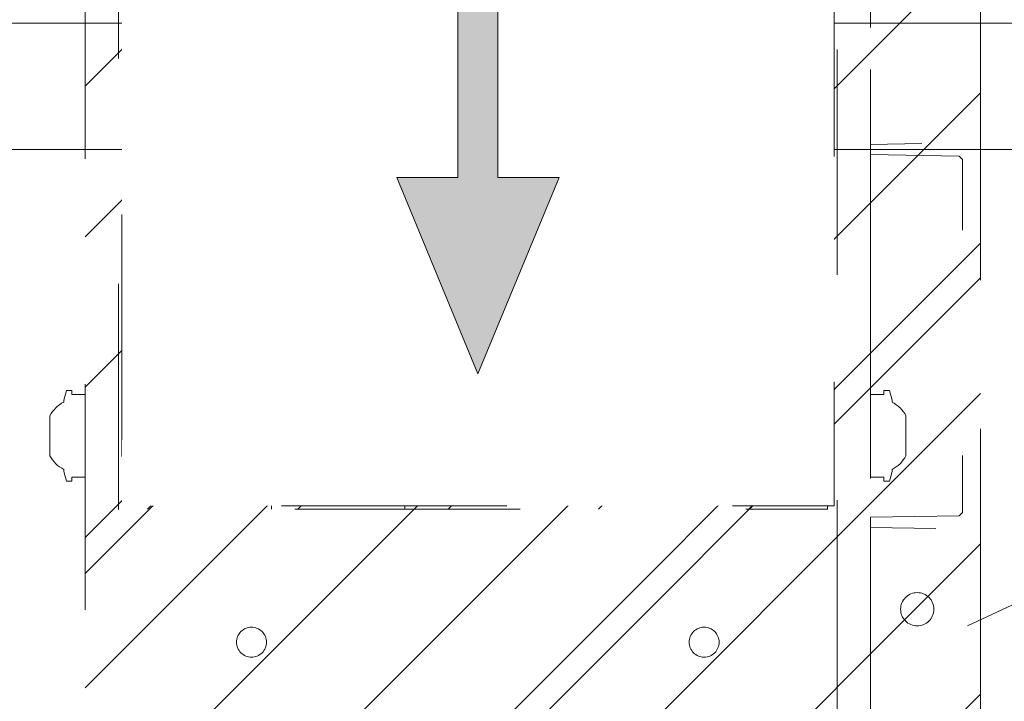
# Model space of a CAD drawing. Header units: inches. Extents: x -420 to -276, y -52 to 18.
# Tile 151 of 187: x -287.41 to -281.58, y -32.27 to -28.24. Entities that reach past the tile are written whole.
import ezdxf

# ---------------------------------------------------------------- set-up
doc = ezdxf.new("R2010")
doc.units = ezdxf.units.IN
doc.header["$LTSCALE"] = 32
doc.header["$MEASUREMENT"] = 0
doc.header["$PDMODE"] = 1
doc.header["$PDSIZE"] = -2
doc.linetypes.add('Dash Style-1', pattern=[0.083328, 0.041656, -0.041672])
for name, color, linetype, lineweight in [('Black', 7, 'Continuous', 18), ('DashLine', 7, 'Dash Style-1', 13), ('DashLineFill', 7, 'Dash Style-1', 13), ('Drawing', 7, 'Continuous', 18), ('Leg_Locator', 7, 'Continuous', 13), ('Metal-DeskStructure', 7, 'Continuous', 13), ('None', 7, 'Continuous', 18), ('SolidLine', 7, 'Continuous', 15)]:
    doc.layers.add(name, color=color, linetype=linetype, lineweight=lineweight)
doc.layers.add('Metal-Leg', color=7, linetype='Continuous', lineweight=18, true_color=0x4c4c4c)
pattern_1 = [(45, (0, 0), (-1.613, 1.9357), []), (45, (-1.0608, 1.0608), (-0.472346, 0.41676), [])]

# ---------------------------------------------------------------- blocks, each defined once
blk = doc.blocks.new('Group-8')
at = {"layer": 'DashLine'}
blk.add_line((53.8583, -12.0079), (37.6946, -19.5451), dxfattribs=at)
at = {"layer": 'SolidLine', "flags": 128}
blk.add_lwpolyline([(36.0236, -11.2598), (53.8583, -11.2598), (53.8583, -12.0079), (36.0236, -12.0079)], close=True, dxfattribs=at)
blk = doc.blocks.new('Group-9')
at = {"layer": 'None'}
blk.add_blockref('Group-8', (0, 0), dxfattribs=at)
blk = doc.blocks.new('SL Utility Cabinet (2D)-2')
at = {"layer": 'None'}
blk.add_blockref('Group-9', (0, 0), dxfattribs=at)
at = {"layer": 'Drawing', "color": 0, "flags": 1}
for tag in ['Tag', 'Catalog', 'Option1', 'Option2', 'Option3', 'Option4', 'Option5', 'Option6', 'Option7', 'Option8', 'Option9', 'Option10', 'Option11', 'Option12', 'Custom', 'FinishGroup', 'Discount', 'Item2', 'Item3', 'Item6', 'Item9', 'Item10', 'Item12', 'Item13', 'Item16', 'Item19', 'Item20', 'Item21', 'Item22', 'Item23', 'Item24', 'Item25', 'Item8', 'Item18', 'Item1', 'Item4', 'Item5', 'Item7', 'Item11', 'Item14', 'Item15', 'Item17']:
    blk.add_attdef(tag, (29.8412, -21.5676), '', height=0.00709, dxfattribs=at)
blk = doc.blocks.new('Group-23')
at = {"layer": 'DashLineFill', "linetype": 'Continuous', "lineweight": 13}
h = blk.add_hatch(dxfattribs=at)
h.set_pattern_fill('Steel', color=253, style=0, pattern_type=2)
h.set_pattern_definition(pattern_1)
h.paths.add_polyline_path([(-2.0669, 1.3976), (2.0669, 1.3976), (2.0669, 0.1378), (2.1063, 0.1378), (2.1063, -0.1378), (2.0669, -0.1378), (2.0669, -5.2756), (2.1063, -5.2756), (2.1063, -5.5512), (2.0669, -5.5512), (2.0669, -5.8268), (-2.0669, -5.8268), (-2.0669, -5.5512), (-2.1063, -5.5512), (-2.1063, -5.2756), (-2.0669, -5.2756), (-2.0669, -0.1378), (-2.1063, -0.1378), (-2.1063, 0.1378), (-2.0669, 0.1378)])
at = {"layer": 'DashLineFill', "flags": 128}
blk.add_lwpolyline([(-2.0669, 1.3976), (2.0669, 1.3976), (2.0669, 0.1378), (2.1063, 0.1378), (2.1063, -0.1378), (2.0669, -0.1378), (2.0669, -5.2756), (2.1063, -5.2756), (2.1063, -5.5512), (2.0669, -5.5512), (2.0669, -5.8268), (-2.0669, -5.8268), (-2.0669, -5.5512), (-2.1063, -5.5512), (-2.1063, -5.2756), (-2.0669, -5.2756), (-2.0669, -0.1378), (-2.1063, -0.1378), (-2.1063, 0.1378), (-2.0669, 0.1378)], close=True, dxfattribs=at)
at = {"layer": 'SolidLine', "flags": 128}
blk.add_lwpolyline([(-1.2205, -5.8268), (-1.2205, -5.1826), (-0.4331, -5.1826), (-0.4331, -5.8268)], dxfattribs=at)
at = {"layer": 'SolidLine', "linetype": 'Continuous', "lineweight": 5}
blk.add_point((0, 0), dxfattribs=at)
blk = doc.blocks.new('TL14_upper_leg (2D)')
at = {"layer": 'DashLine', "flags": 128}
blk.add_lwpolyline([(0, 1.2205), (0.1196, 1.2146), (0.2381, 1.197), (0.3543, 1.1679), (0.4671, 1.1276), (0.5753, 1.0764), (0.6781, 1.0148), (0.7743, 0.9434), (0.863, 0.863), (0.9434, 0.7743), (1.0148, 0.6781), (1.0764, 0.5753), (1.1276, 0.4671), (1.1679, 0.3543), (1.197, 0.2381), (1.2146, 0.1196), (1.2205, 0), (1.2146, -0.1196), (1.197, -0.2381), (1.1679, -0.3543), (1.1276, -0.4671), (1.0764, -0.5753), (1.0148, -0.6781), (0.9434, -0.7743), (0.863, -0.863), (0.7743, -0.9434), (0.6781, -1.0148), (0.5753, -1.0764), (0.4671, -1.1276), (0.3543, -1.1679), (0.2381, -1.197), (0.1196, -1.2146), (0, -1.2205), (-0.1196, -1.2146), (-0.2381, -1.197), (-0.3543, -1.1679), (-0.4671, -1.1276), (-0.5753, -1.0764), (-0.6781, -1.0148), (-0.7743, -0.9434), (-0.863, -0.863), (-0.9434, -0.7743), (-1.0148, -0.6781), (-1.0764, -0.5753), (-1.1276, -0.4671), (-1.1679, -0.3543), (-1.197, -0.2381), (-1.2146, -0.1196), (-1.2205, 0), (-1.2146, 0.1196), (-1.197, 0.2381), (-1.1679, 0.3543), (-1.1276, 0.4671), (-1.0764, 0.5753), (-1.0148, 0.6781), (-0.9434, 0.7743), (-0.863, 0.863), (-0.7743, 0.9434), (-0.6781, 1.0148), (-0.5753, 1.0764), (-0.4671, 1.1276), (-0.3543, 1.1679), (-0.2381, 1.197), (-0.1196, 1.2146)], close=True, dxfattribs=at)
at = {"layer": 'Metal-Leg', "linetype": 'Continuous', "lineweight": 5}
blk.add_point((0, 0), dxfattribs=at)
blk.add_point((0, 0), dxfattribs=at)
at = {"layer": 'SolidLine', "flags": 128}
for points in [[(-2.3228, 0.2437), (-2.4016, 0.2437), (-2.4016, 0.2677), (-2.4341, 0.2677), (-2.4493, 0.2108), (-2.4493, 0.1992, 0.157975), (-2.5315, 0.1181), (-2.5315, -0.1181, 0.156027), (-2.4493, -0.1991), (-2.4493, -0.2108), (-2.4341, -0.2677), (-2.4016, -0.2677), (-2.4016, -0.2437), (-2.3228, -0.2437)], [(2.3228, 0.2437), (2.4016, 0.2437), (2.4016, 0.2677), (2.4341, 0.2677), (2.4493, 0.2108), (2.4493, 0.1992, -0.157975), (2.5315, 0.1181), (2.5315, -0.1181, -0.156027), (2.4493, -0.1991), (2.4493, -0.2108), (2.4341, -0.2677), (2.4016, -0.2677), (2.4016, -0.2437), (2.3228, -0.2437)], [(-2.3228, -5.15), (-2.4016, -5.15), (-2.4016, -5.126), (-2.4341, -5.126), (-2.4493, -5.1829), (-2.4493, -5.1945, 0.157975), (-2.5315, -5.2756), (-2.5315, -5.5118, 0.156027), (-2.4493, -5.5928), (-2.4493, -5.6045), (-2.4341, -5.6614), (-2.4016, -5.6614), (-2.4016, -5.6374), (-2.3228, -5.6374)], [(2.3228, -5.15), (2.4016, -5.15), (2.4016, -5.126), (2.4341, -5.126), (2.4493, -5.1829), (2.4493, -5.1945, -0.157975), (2.5315, -5.2756), (2.5315, -5.5118, -0.156027), (2.4493, -5.5928), (2.4493, -5.6045), (2.4341, -5.6614), (2.4016, -5.6614), (2.4016, -5.6374), (2.3228, -5.6374)]]:
    blk.add_lwpolyline(points, format="xyb", close=True, dxfattribs=at)
at = {"layer": 'DashLine', "color": 7}
blk.add_blockref('Group-23', (0, 0), dxfattribs=at)
blk = doc.blocks.new('Group-25')
at = {"layer": 'DashLine'}
for p, q in [((0.0002, -0.9961), (0.0002, -0.7598)), ((-0.1179, -1.1142), (-0.3541, -1.1142)), ((0.1183, -1.1142), (0.3545, -1.1142)), ((0.0002, -1.2323), (0.0002, -1.4685))]:
    blk.add_line(p, q, dxfattribs=at)
at = {"layer": 'DashLine', "flags": 128}
blk.add_lwpolyline([(-0.2557, -1.1142), (-0.2545, -1.0891), (-0.2508, -1.0642), (-0.2447, -1.0399), (-0.2362, -1.0162), (-0.2255, -0.9935), (-0.2126, -0.972), (-0.1976, -0.9518), (-0.1808, -0.9332), (-0.1621, -0.9164), (-0.142, -0.9014), (-0.1204, -0.8885), (-0.0977, -0.8777), (-0.0741, -0.8693), (-0.0497, -0.8632), (-0.0249, -0.8595), (0.0002, -0.8583), (0.0253, -0.8595), (0.0501, -0.8632), (0.0745, -0.8693), (0.0981, -0.8777), (0.1208, -0.8885), (0.1424, -0.9014), (0.1625, -0.9164), (0.1812, -0.9332), (0.198, -0.9518), (0.213, -0.972), (0.2259, -0.9935), (0.2366, -1.0162), (0.2451, -1.0399), (0.2512, -1.0642), (0.2549, -1.0891), (0.2561, -1.1142), (0.2549, -1.1393), (0.2512, -1.1641), (0.2451, -1.1885), (0.2366, -1.2121), (0.2259, -1.2348), (0.213, -1.2563), (0.198, -1.2765), (0.1812, -1.2951), (0.1625, -1.312), (0.1424, -1.327), (0.1208, -1.3399), (0.0981, -1.3506), (0.0745, -1.3591), (0.0501, -1.3652), (0.0253, -1.3688), (0.0002, -1.3701), (-0.0249, -1.3688), (-0.0497, -1.3652), (-0.0741, -1.3591), (-0.0977, -1.3506), (-0.1204, -1.3399), (-0.142, -1.327), (-0.1621, -1.312), (-0.1808, -1.2951), (-0.1976, -1.2765), (-0.2126, -1.2563), (-0.2255, -1.2348), (-0.2362, -1.2121), (-0.2447, -1.1885), (-0.2508, -1.1641), (-0.2545, -1.1393)], close=True, dxfattribs=at)
blk = doc.blocks.new('Group-26')
at = {"layer": 'DashLine'}
for p, q in [((0, 0.1181), (0, 0.3543)), ((-0.1181, 0), (-0.3543, 0)), ((0.1181, 0), (0.3543, 0)), ((0, -0.1181), (0, -0.3543))]:
    blk.add_line(p, q, dxfattribs=at)
at = {"layer": 'DashLine', "flags": 128}
blk.add_lwpolyline([(-0.2559, 0), (-0.2547, 0.0251), (-0.251, 0.0499), (-0.2449, 0.0743), (-0.2364, 0.0979), (-0.2257, 0.1206), (-0.2128, 0.1422), (-0.1978, 0.1623), (-0.181, 0.181), (-0.1623, 0.1978), (-0.1422, 0.2128), (-0.1206, 0.2257), (-0.0979, 0.2364), (-0.0743, 0.2449), (-0.0499, 0.251), (-0.0251, 0.2547), (0, 0.2559), (0.0251, 0.2547), (0.0499, 0.251), (0.0743, 0.2449), (0.0979, 0.2364), (0.1206, 0.2257), (0.1422, 0.2128), (0.1623, 0.1978), (0.181, 0.181), (0.1978, 0.1623), (0.2128, 0.1422), (0.2257, 0.1206), (0.2364, 0.0979), (0.2449, 0.0743), (0.251, 0.0499), (0.2547, 0.0251), (0.2559, 0), (0.2547, -0.0251), (0.251, -0.0499), (0.2449, -0.0743), (0.2364, -0.0979), (0.2257, -0.1206), (0.2128, -0.1422), (0.1978, -0.1623), (0.181, -0.181), (0.1623, -0.1978), (0.1422, -0.2128), (0.1206, -0.2257), (0.0979, -0.2364), (0.0743, -0.2449), (0.0499, -0.251), (0.0251, -0.2547), (0, -0.2559), (-0.0251, -0.2547), (-0.0499, -0.251), (-0.0743, -0.2449), (-0.0979, -0.2364), (-0.1206, -0.2257), (-0.1422, -0.2128), (-0.1623, -0.1978), (-0.181, -0.181), (-0.1978, -0.1623), (-0.2128, -0.1422), (-0.2257, -0.1206), (-0.2364, -0.0979), (-0.2449, -0.0743), (-0.251, -0.0499), (-0.2547, -0.0251)], close=True, dxfattribs=at)
blk = doc.blocks.new('Group-27')
at = {"layer": 'DashLine'}
for p, q in [((-0.0002, 1.2323), (-0.0002, 1.4685)), ((-0.1183, 1.1142), (-0.3545, 1.1142)), ((0.1179, 1.1142), (0.3541, 1.1142)), ((-0.0002, 0.9961), (-0.0002, 0.7598))]:
    blk.add_line(p, q, dxfattribs=at)
at = {"layer": 'DashLine', "flags": 128}
blk.add_lwpolyline([(-0.2561, 1.1142), (-0.2549, 1.1393), (-0.2512, 1.1641), (-0.2451, 1.1885), (-0.2366, 1.2121), (-0.2259, 1.2348), (-0.213, 1.2563), (-0.198, 1.2765), (-0.1812, 1.2951), (-0.1625, 1.312), (-0.1424, 1.327), (-0.1208, 1.3399), (-0.0981, 1.3506), (-0.0745, 1.3591), (-0.0501, 1.3652), (-0.0253, 1.3688), (-0.0002, 1.3701), (0.0249, 1.3688), (0.0497, 1.3652), (0.0741, 1.3591), (0.0977, 1.3506), (0.1204, 1.3399), (0.142, 1.327), (0.1621, 1.312), (0.1808, 1.2951), (0.1976, 1.2765), (0.2126, 1.2563), (0.2255, 1.2348), (0.2362, 1.2121), (0.2447, 1.1885), (0.2508, 1.1641), (0.2545, 1.1393), (0.2557, 1.1142), (0.2545, 1.0891), (0.2508, 1.0642), (0.2447, 1.0399), (0.2362, 1.0162), (0.2255, 0.9935), (0.2126, 0.972), (0.1976, 0.9518), (0.1808, 0.9332), (0.1621, 0.9164), (0.142, 0.9014), (0.1204, 0.8885), (0.0977, 0.8777), (0.0741, 0.8693), (0.0497, 0.8632), (0.0249, 0.8595), (-0.0002, 0.8583), (-0.0253, 0.8595), (-0.0501, 0.8632), (-0.0745, 0.8693), (-0.0981, 0.8777), (-0.1208, 0.8885), (-0.1424, 0.9014), (-0.1625, 0.9164), (-0.1812, 0.9332), (-0.198, 0.9518), (-0.213, 0.972), (-0.2259, 0.9935), (-0.2366, 1.0162), (-0.2451, 1.0399), (-0.2512, 1.0642), (-0.2549, 1.0891)], close=True, dxfattribs=at)
blk = doc.blocks.new('1BRPT9-Bracket (2D)')
at = {"layer": 'DashLineFill', "linetype": 'Continuous', "lineweight": 13}
h = blk.add_hatch(dxfattribs=at)
h.set_pattern_fill('Steel', color=253, style=0, pattern_type=2)
h.set_pattern_definition(pattern_1)
edge = h.paths.add_edge_path()
edge.add_arc((1.6779, -8.4882), 0.252, 270, 360)
edge.add_line((1.9299, -8.4882), (1.9299, -7.4803))
edge.add_line((1.9299, -7.4803), (2.3236, -7.4803))
edge.add_line((2.3236, -7.4803), (2.3236, 7.4611))
edge.add_line((2.3236, 7.4611), (1.9299, 7.4803))
edge.add_line((1.9299, 7.4803), (1.9299, 8.4882))
edge.add_arc((1.6779, 8.4882), 0.252, 360, 450)
edge.add_line((1.6779, 8.7402), (-2.3221, 8.7402))
edge.add_line((-2.3221, 8.7402), (-2.3221, -8.7402))
edge.add_line((-2.3221, -8.7402), (1.6779, -8.7402))
h = blk.add_hatch(dxfattribs=at)
h.set_pattern_fill('Steel', color=253, style=0, pattern_type=2)
h.set_pattern_definition(pattern_1)
h.paths.add_polyline_path([(-1.3378, 3.002), (-1.3291, 3.0015), (-1.3205, 3.0003), (-1.3121, 2.9982), (-1.3039, 2.9952), (-1.2961, 2.9915), (-1.2886, 2.987), (-1.2816, 2.9819), (-1.2752, 2.976), (-1.2693, 2.9696), (-1.2642, 2.9626), (-1.2597, 2.9551), (-1.256, 2.9473), (-1.253, 2.9391), (-1.2509, 2.9307), (-1.2497, 2.9221), (-1.2492, 2.9134), (-1.2497, 2.9047), (-1.2509, 2.8961), (-1.253, 2.8877), (-1.256, 2.8795), (-1.2597, 2.8716), (-1.2642, 2.8642), (-1.2693, 2.8572), (-1.2752, 2.8507), (-1.2816, 2.8449), (-1.2886, 2.8397), (-1.2961, 2.8353), (-1.3039, 2.8315), (-1.3121, 2.8286), (-1.3205, 2.8265), (-1.3291, 2.8252), (-1.3378, 2.8248), (-1.3465, 2.8252), (-1.3551, 2.8265), (-1.3635, 2.8286), (-1.3717, 2.8315), (-1.3796, 2.8353), (-1.387, 2.8397), (-1.394, 2.8449), (-1.4005, 2.8507), (-1.4063, 2.8572), (-1.4115, 2.8642), (-1.4159, 2.8716), (-1.4197, 2.8795), (-1.4226, 2.8877), (-1.4247, 2.8961), (-1.426, 2.9047), (-1.4264, 2.9134), (-1.426, 2.9221), (-1.4247, 2.9307), (-1.4226, 2.9391), (-1.4197, 2.9473), (-1.4159, 2.9551), (-1.4115, 2.9626), (-1.4063, 2.9696), (-1.4005, 2.976), (-1.394, 2.9819), (-1.387, 2.987), (-1.3796, 2.9915), (-1.3717, 2.9952), (-1.3635, 2.9982), (-1.3551, 3.0003), (-1.3465, 3.0015)])
h = blk.add_hatch(dxfattribs=at)
h.set_pattern_fill('Steel', color=253, style=0, pattern_type=2)
h.set_pattern_definition(pattern_1)
h.paths.add_polyline_path([(1.3393, 3.002), (1.348, 3.0015), (1.3566, 3.0003), (1.3651, 2.9982), (1.3732, 2.9952), (1.3811, 2.9915), (1.3886, 2.987), (1.3955, 2.9819), (1.402, 2.976), (1.4078, 2.9696), (1.413, 2.9626), (1.4175, 2.9551), (1.4212, 2.9473), (1.4241, 2.9391), (1.4262, 2.9307), (1.4275, 2.9221), (1.4279, 2.9134), (1.4275, 2.9047), (1.4262, 2.8961), (1.4241, 2.8877), (1.4212, 2.8795), (1.4175, 2.8716), (1.413, 2.8642), (1.4078, 2.8572), (1.402, 2.8507), (1.3955, 2.8449), (1.3886, 2.8397), (1.3811, 2.8353), (1.3732, 2.8315), (1.3651, 2.8286), (1.3566, 2.8265), (1.348, 2.8252), (1.3393, 2.8248), (1.3307, 2.8252), (1.3221, 2.8265), (1.3136, 2.8286), (1.3054, 2.8315), (1.2976, 2.8353), (1.2901, 2.8397), (1.2832, 2.8449), (1.2767, 2.8507), (1.2709, 2.8572), (1.2657, 2.8642), (1.2612, 2.8716), (1.2575, 2.8795), (1.2546, 2.8877), (1.2525, 2.8961), (1.2512, 2.9047), (1.2508, 2.9134), (1.2512, 2.9221), (1.2525, 2.9307), (1.2546, 2.9391), (1.2575, 2.9473), (1.2612, 2.9551), (1.2657, 2.9626), (1.2709, 2.9696), (1.2767, 2.976), (1.2832, 2.9819), (1.2901, 2.987), (1.2976, 2.9915), (1.3054, 2.9952), (1.3136, 2.9982), (1.3221, 3.0003), (1.3307, 3.0015)])
h = blk.add_hatch(dxfattribs=at)
h.set_pattern_fill('Steel', color=253, style=0, pattern_type=2)
h.set_pattern_definition(pattern_1)
h.paths.add_polyline_path([(-1.3378, 0.6004), (-1.3291, 0.6), (-1.3205, 0.5987), (-1.3121, 0.5966), (-1.3039, 0.5937), (-1.2961, 0.5899), (-1.2886, 0.5855), (-1.2816, 0.5803), (-1.2752, 0.5744), (-1.2693, 0.568), (-1.2642, 0.561), (-1.2597, 0.5536), (-1.256, 0.5457), (-1.253, 0.5375), (-1.2509, 0.5291), (-1.2497, 0.5205), (-1.2492, 0.5118), (-1.2497, 0.5031), (-1.2509, 0.4945), (-1.253, 0.4861), (-1.256, 0.4779), (-1.2597, 0.4701), (-1.2642, 0.4626), (-1.2693, 0.4556), (-1.2752, 0.4492), (-1.2816, 0.4433), (-1.2886, 0.4382), (-1.2961, 0.4337), (-1.3039, 0.43), (-1.3121, 0.427), (-1.3205, 0.4249), (-1.3291, 0.4237), (-1.3378, 0.4232), (-1.3465, 0.4237), (-1.3551, 0.4249), (-1.3635, 0.427), (-1.3717, 0.43), (-1.3796, 0.4337), (-1.387, 0.4382), (-1.394, 0.4433), (-1.4005, 0.4492), (-1.4063, 0.4556), (-1.4115, 0.4626), (-1.4159, 0.4701), (-1.4197, 0.4779), (-1.4226, 0.4861), (-1.4247, 0.4945), (-1.426, 0.5031), (-1.4264, 0.5118), (-1.426, 0.5205), (-1.4247, 0.5291), (-1.4226, 0.5375), (-1.4197, 0.5457), (-1.4159, 0.5536), (-1.4115, 0.561), (-1.4063, 0.568), (-1.4005, 0.5744), (-1.394, 0.5803), (-1.387, 0.5855), (-1.3796, 0.5899), (-1.3717, 0.5937), (-1.3635, 0.5966), (-1.3551, 0.5987), (-1.3465, 0.6)])
h = blk.add_hatch(dxfattribs=at)
h.set_pattern_fill('Steel', color=253, style=0, pattern_type=2)
h.set_pattern_definition(pattern_1)
h.paths.add_polyline_path([(1.3393, 0.6004), (1.348, 0.6), (1.3566, 0.5987), (1.3651, 0.5966), (1.3732, 0.5937), (1.3811, 0.5899), (1.3886, 0.5855), (1.3955, 0.5803), (1.402, 0.5744), (1.4078, 0.568), (1.413, 0.561), (1.4175, 0.5536), (1.4212, 0.5457), (1.4241, 0.5375), (1.4262, 0.5291), (1.4275, 0.5205), (1.4279, 0.5118), (1.4275, 0.5031), (1.4262, 0.4945), (1.4241, 0.4861), (1.4212, 0.4779), (1.4175, 0.4701), (1.413, 0.4626), (1.4078, 0.4556), (1.402, 0.4492), (1.3955, 0.4433), (1.3886, 0.4382), (1.3811, 0.4337), (1.3732, 0.43), (1.3651, 0.427), (1.3566, 0.4249), (1.348, 0.4237), (1.3393, 0.4232), (1.3307, 0.4237), (1.3221, 0.4249), (1.3136, 0.427), (1.3054, 0.43), (1.2976, 0.4337), (1.2901, 0.4382), (1.2832, 0.4433), (1.2767, 0.4492), (1.2709, 0.4556), (1.2657, 0.4626), (1.2612, 0.4701), (1.2575, 0.4779), (1.2546, 0.4861), (1.2525, 0.4945), (1.2512, 0.5031), (1.2508, 0.5118), (1.2512, 0.5205), (1.2525, 0.5291), (1.2546, 0.5375), (1.2575, 0.5457), (1.2612, 0.5536), (1.2657, 0.561), (1.2709, 0.568), (1.2767, 0.5744), (1.2832, 0.5803), (1.2901, 0.5855), (1.2976, 0.5899), (1.3054, 0.5937), (1.3136, 0.5966), (1.3221, 0.5987), (1.3307, 0.6)])
h = blk.add_hatch(dxfattribs=at)
h.set_pattern_fill('Steel', color=253, style=0, pattern_type=2)
h.set_pattern_definition(pattern_1)
h.paths.add_polyline_path([(-1.3378, -0.6196), (-1.3465, -0.6191), (-1.3551, -0.6179), (-1.3635, -0.6158), (-1.3717, -0.6128), (-1.3796, -0.6091), (-1.387, -0.6046), (-1.394, -0.5995), (-1.4005, -0.5936), (-1.4063, -0.5872), (-1.4115, -0.5802), (-1.4159, -0.5727), (-1.4197, -0.5649), (-1.4226, -0.5567), (-1.4247, -0.5483), (-1.426, -0.5397), (-1.4264, -0.531), (-1.426, -0.5223), (-1.4247, -0.5137), (-1.4226, -0.5053), (-1.4197, -0.4971), (-1.4159, -0.4892), (-1.4115, -0.4818), (-1.4063, -0.4748), (-1.4005, -0.4684), (-1.394, -0.4625), (-1.387, -0.4573), (-1.3796, -0.4529), (-1.3717, -0.4492), (-1.3635, -0.4462), (-1.3551, -0.4441), (-1.3465, -0.4428), (-1.3378, -0.4424), (-1.3291, -0.4428), (-1.3205, -0.4441), (-1.3121, -0.4462), (-1.3039, -0.4492), (-1.2961, -0.4529), (-1.2886, -0.4573), (-1.2816, -0.4625), (-1.2752, -0.4684), (-1.2693, -0.4748), (-1.2642, -0.4818), (-1.2597, -0.4892), (-1.256, -0.4971), (-1.253, -0.5053), (-1.2509, -0.5137), (-1.2497, -0.5223), (-1.2492, -0.531), (-1.2497, -0.5397), (-1.2509, -0.5483), (-1.253, -0.5567), (-1.256, -0.5649), (-1.2597, -0.5727), (-1.2642, -0.5802), (-1.2693, -0.5872), (-1.2752, -0.5936), (-1.2816, -0.5995), (-1.2886, -0.6046), (-1.2961, -0.6091), (-1.3039, -0.6128), (-1.3121, -0.6158), (-1.3205, -0.6179), (-1.3291, -0.6191)])
h = blk.add_hatch(dxfattribs=at)
h.set_pattern_fill('Steel', color=253, style=0, pattern_type=2)
h.set_pattern_definition(pattern_1)
h.paths.add_polyline_path([(1.3393, -0.6196), (1.3307, -0.6191), (1.3221, -0.6179), (1.3136, -0.6158), (1.3054, -0.6128), (1.2976, -0.6091), (1.2901, -0.6046), (1.2832, -0.5995), (1.2767, -0.5936), (1.2709, -0.5872), (1.2657, -0.5802), (1.2612, -0.5727), (1.2575, -0.5649), (1.2546, -0.5567), (1.2525, -0.5483), (1.2512, -0.5397), (1.2508, -0.531), (1.2512, -0.5223), (1.2525, -0.5137), (1.2546, -0.5053), (1.2575, -0.4971), (1.2612, -0.4892), (1.2657, -0.4818), (1.2709, -0.4748), (1.2767, -0.4684), (1.2832, -0.4625), (1.2901, -0.4573), (1.2976, -0.4529), (1.3054, -0.4492), (1.3136, -0.4462), (1.3221, -0.4441), (1.3307, -0.4428), (1.3393, -0.4424), (1.348, -0.4428), (1.3566, -0.4441), (1.3651, -0.4462), (1.3732, -0.4492), (1.3811, -0.4529), (1.3886, -0.4573), (1.3955, -0.4625), (1.402, -0.4684), (1.4078, -0.4748), (1.413, -0.4818), (1.4175, -0.4892), (1.4212, -0.4971), (1.4241, -0.5053), (1.4262, -0.5137), (1.4275, -0.5223), (1.4279, -0.531), (1.4275, -0.5397), (1.4262, -0.5483), (1.4241, -0.5567), (1.4212, -0.5649), (1.4175, -0.5727), (1.413, -0.5802), (1.4078, -0.5872), (1.402, -0.5936), (1.3955, -0.5995), (1.3886, -0.6046), (1.3811, -0.6091), (1.3732, -0.6128), (1.3651, -0.6158), (1.3566, -0.6179), (1.348, -0.6191)])
at = {"layer": 'DashLineFill'}
for p, q in [((-2.1252, 8.7402), (-2.1252, -8.7402)), ((2.1268, 7.4611), (2.1268, -7.4803))]:
    blk.add_line(p, q, dxfattribs=at)
at = {"layer": 'DashLineFill', "flags": 128}
blk.add_lwpolyline([(1.6779, -8.7402, 0.414214), (1.9299, -8.4882), (1.9299, -7.4803), (2.3236, -7.4803), (2.3236, 7.4611), (1.9299, 7.4803), (1.9299, 8.4882, 0.414214), (1.6779, 8.7402), (-2.3221, 8.7402), (-2.3221, -8.7402)], format="xyb", close=True, dxfattribs=at)
for points in [[(-1.3378, 3.002), (-1.3291, 3.0015), (-1.3205, 3.0003), (-1.3121, 2.9982), (-1.3039, 2.9952), (-1.2961, 2.9915), (-1.2886, 2.987), (-1.2816, 2.9819), (-1.2752, 2.976), (-1.2693, 2.9696), (-1.2642, 2.9626), (-1.2597, 2.9551), (-1.256, 2.9473), (-1.253, 2.9391), (-1.2509, 2.9307), (-1.2497, 2.9221), (-1.2492, 2.9134), (-1.2497, 2.9047), (-1.2509, 2.8961), (-1.253, 2.8877), (-1.256, 2.8795), (-1.2597, 2.8716), (-1.2642, 2.8642), (-1.2693, 2.8572), (-1.2752, 2.8507), (-1.2816, 2.8449), (-1.2886, 2.8397), (-1.2961, 2.8353), (-1.3039, 2.8315), (-1.3121, 2.8286), (-1.3205, 2.8265), (-1.3291, 2.8252), (-1.3378, 2.8248), (-1.3465, 2.8252), (-1.3551, 2.8265), (-1.3635, 2.8286), (-1.3717, 2.8315), (-1.3796, 2.8353), (-1.387, 2.8397), (-1.394, 2.8449), (-1.4005, 2.8507), (-1.4063, 2.8572), (-1.4115, 2.8642), (-1.4159, 2.8716), (-1.4197, 2.8795), (-1.4226, 2.8877), (-1.4247, 2.8961), (-1.426, 2.9047), (-1.4264, 2.9134), (-1.426, 2.9221), (-1.4247, 2.9307), (-1.4226, 2.9391), (-1.4197, 2.9473), (-1.4159, 2.9551), (-1.4115, 2.9626), (-1.4063, 2.9696), (-1.4005, 2.976), (-1.394, 2.9819), (-1.387, 2.987), (-1.3796, 2.9915), (-1.3717, 2.9952), (-1.3635, 2.9982), (-1.3551, 3.0003), (-1.3465, 3.0015)], [(1.3393, 3.002), (1.348, 3.0015), (1.3566, 3.0003), (1.3651, 2.9982), (1.3732, 2.9952), (1.3811, 2.9915), (1.3886, 2.987), (1.3955, 2.9819), (1.402, 2.976), (1.4078, 2.9696), (1.413, 2.9626), (1.4175, 2.9551), (1.4212, 2.9473), (1.4241, 2.9391), (1.4262, 2.9307), (1.4275, 2.9221), (1.4279, 2.9134), (1.4275, 2.9047), (1.4262, 2.8961), (1.4241, 2.8877), (1.4212, 2.8795), (1.4175, 2.8716), (1.413, 2.8642), (1.4078, 2.8572), (1.402, 2.8507), (1.3955, 2.8449), (1.3886, 2.8397), (1.3811, 2.8353), (1.3732, 2.8315), (1.3651, 2.8286), (1.3566, 2.8265), (1.348, 2.8252), (1.3393, 2.8248), (1.3307, 2.8252), (1.3221, 2.8265), (1.3136, 2.8286), (1.3054, 2.8315), (1.2976, 2.8353), (1.2901, 2.8397), (1.2832, 2.8449), (1.2767, 2.8507), (1.2709, 2.8572), (1.2657, 2.8642), (1.2612, 2.8716), (1.2575, 2.8795), (1.2546, 2.8877), (1.2525, 2.8961), (1.2512, 2.9047), (1.2508, 2.9134), (1.2512, 2.9221), (1.2525, 2.9307), (1.2546, 2.9391), (1.2575, 2.9473), (1.2612, 2.9551), (1.2657, 2.9626), (1.2709, 2.9696), (1.2767, 2.976), (1.2832, 2.9819), (1.2901, 2.987), (1.2976, 2.9915), (1.3054, 2.9952), (1.3136, 2.9982), (1.3221, 3.0003), (1.3307, 3.0015)], [(-1.3378, 0.6004), (-1.3291, 0.6), (-1.3205, 0.5987), (-1.3121, 0.5966), (-1.3039, 0.5937), (-1.2961, 0.5899), (-1.2886, 0.5855), (-1.2816, 0.5803), (-1.2752, 0.5744), (-1.2693, 0.568), (-1.2642, 0.561), (-1.2597, 0.5536), (-1.256, 0.5457), (-1.253, 0.5375), (-1.2509, 0.5291), (-1.2497, 0.5205), (-1.2492, 0.5118), (-1.2497, 0.5031), (-1.2509, 0.4945), (-1.253, 0.4861), (-1.256, 0.4779), (-1.2597, 0.4701), (-1.2642, 0.4626), (-1.2693, 0.4556), (-1.2752, 0.4492), (-1.2816, 0.4433), (-1.2886, 0.4382), (-1.2961, 0.4337), (-1.3039, 0.43), (-1.3121, 0.427), (-1.3205, 0.4249), (-1.3291, 0.4237), (-1.3378, 0.4232), (-1.3465, 0.4237), (-1.3551, 0.4249), (-1.3635, 0.427), (-1.3717, 0.43), (-1.3796, 0.4337), (-1.387, 0.4382), (-1.394, 0.4433), (-1.4005, 0.4492), (-1.4063, 0.4556), (-1.4115, 0.4626), (-1.4159, 0.4701), (-1.4197, 0.4779), (-1.4226, 0.4861), (-1.4247, 0.4945), (-1.426, 0.5031), (-1.4264, 0.5118), (-1.426, 0.5205), (-1.4247, 0.5291), (-1.4226, 0.5375), (-1.4197, 0.5457), (-1.4159, 0.5536), (-1.4115, 0.561), (-1.4063, 0.568), (-1.4005, 0.5744), (-1.394, 0.5803), (-1.387, 0.5855), (-1.3796, 0.5899), (-1.3717, 0.5937), (-1.3635, 0.5966), (-1.3551, 0.5987), (-1.3465, 0.6)], [(1.3393, 0.6004), (1.348, 0.6), (1.3566, 0.5987), (1.3651, 0.5966), (1.3732, 0.5937), (1.3811, 0.5899), (1.3886, 0.5855), (1.3955, 0.5803), (1.402, 0.5744), (1.4078, 0.568), (1.413, 0.561), (1.4175, 0.5536), (1.4212, 0.5457), (1.4241, 0.5375), (1.4262, 0.5291), (1.4275, 0.5205), (1.4279, 0.5118), (1.4275, 0.5031), (1.4262, 0.4945), (1.4241, 0.4861), (1.4212, 0.4779), (1.4175, 0.4701), (1.413, 0.4626), (1.4078, 0.4556), (1.402, 0.4492), (1.3955, 0.4433), (1.3886, 0.4382), (1.3811, 0.4337), (1.3732, 0.43), (1.3651, 0.427), (1.3566, 0.4249), (1.348, 0.4237), (1.3393, 0.4232), (1.3307, 0.4237), (1.3221, 0.4249), (1.3136, 0.427), (1.3054, 0.43), (1.2976, 0.4337), (1.2901, 0.4382), (1.2832, 0.4433), (1.2767, 0.4492), (1.2709, 0.4556), (1.2657, 0.4626), (1.2612, 0.4701), (1.2575, 0.4779), (1.2546, 0.4861), (1.2525, 0.4945), (1.2512, 0.5031), (1.2508, 0.5118), (1.2512, 0.5205), (1.2525, 0.5291), (1.2546, 0.5375), (1.2575, 0.5457), (1.2612, 0.5536), (1.2657, 0.561), (1.2709, 0.568), (1.2767, 0.5744), (1.2832, 0.5803), (1.2901, 0.5855), (1.2976, 0.5899), (1.3054, 0.5937), (1.3136, 0.5966), (1.3221, 0.5987), (1.3307, 0.6)], [(-1.3378, -0.6196), (-1.3465, -0.6191), (-1.3551, -0.6179), (-1.3635, -0.6158), (-1.3717, -0.6128), (-1.3796, -0.6091), (-1.387, -0.6046), (-1.394, -0.5995), (-1.4005, -0.5936), (-1.4063, -0.5872), (-1.4115, -0.5802), (-1.4159, -0.5727), (-1.4197, -0.5649), (-1.4226, -0.5567), (-1.4247, -0.5483), (-1.426, -0.5397), (-1.4264, -0.531), (-1.426, -0.5223), (-1.4247, -0.5137), (-1.4226, -0.5053), (-1.4197, -0.4971), (-1.4159, -0.4892), (-1.4115, -0.4818), (-1.4063, -0.4748), (-1.4005, -0.4684), (-1.394, -0.4625), (-1.387, -0.4573), (-1.3796, -0.4529), (-1.3717, -0.4492), (-1.3635, -0.4462), (-1.3551, -0.4441), (-1.3465, -0.4428), (-1.3378, -0.4424), (-1.3291, -0.4428), (-1.3205, -0.4441), (-1.3121, -0.4462), (-1.3039, -0.4492), (-1.2961, -0.4529), (-1.2886, -0.4573), (-1.2816, -0.4625), (-1.2752, -0.4684), (-1.2693, -0.4748), (-1.2642, -0.4818), (-1.2597, -0.4892), (-1.256, -0.4971), (-1.253, -0.5053), (-1.2509, -0.5137), (-1.2497, -0.5223), (-1.2492, -0.531), (-1.2497, -0.5397), (-1.2509, -0.5483), (-1.253, -0.5567), (-1.256, -0.5649), (-1.2597, -0.5727), (-1.2642, -0.5802), (-1.2693, -0.5872), (-1.2752, -0.5936), (-1.2816, -0.5995), (-1.2886, -0.6046), (-1.2961, -0.6091), (-1.3039, -0.6128), (-1.3121, -0.6158), (-1.3205, -0.6179), (-1.3291, -0.6191)], [(1.3393, -0.6196), (1.3307, -0.6191), (1.3221, -0.6179), (1.3136, -0.6158), (1.3054, -0.6128), (1.2976, -0.6091), (1.2901, -0.6046), (1.2832, -0.5995), (1.2767, -0.5936), (1.2709, -0.5872), (1.2657, -0.5802), (1.2612, -0.5727), (1.2575, -0.5649), (1.2546, -0.5567), (1.2525, -0.5483), (1.2512, -0.5397), (1.2508, -0.531), (1.2512, -0.5223), (1.2525, -0.5137), (1.2546, -0.5053), (1.2575, -0.4971), (1.2612, -0.4892), (1.2657, -0.4818), (1.2709, -0.4748), (1.2767, -0.4684), (1.2832, -0.4625), (1.2901, -0.4573), (1.2976, -0.4529), (1.3054, -0.4492), (1.3136, -0.4462), (1.3221, -0.4441), (1.3307, -0.4428), (1.3393, -0.4424), (1.348, -0.4428), (1.3566, -0.4441), (1.3651, -0.4462), (1.3732, -0.4492), (1.3811, -0.4529), (1.3886, -0.4573), (1.3955, -0.4625), (1.402, -0.4684), (1.4078, -0.4748), (1.413, -0.4818), (1.4175, -0.4892), (1.4212, -0.4971), (1.4241, -0.5053), (1.4262, -0.5137), (1.4275, -0.5223), (1.4279, -0.531), (1.4275, -0.5397), (1.4262, -0.5483), (1.4241, -0.5567), (1.4212, -0.5649), (1.4175, -0.5727), (1.413, -0.5802), (1.4078, -0.5872), (1.402, -0.5936), (1.3955, -0.5995), (1.3886, -0.6046), (1.3811, -0.6091), (1.3732, -0.6128), (1.3651, -0.6158), (1.3566, -0.6179), (1.348, -0.6191)]]:
    blk.add_lwpolyline(points, close=True, dxfattribs=at)
at = {"layer": 'DashLineFill', "linetype": 'Continuous', "lineweight": 5}
for p in [(0.0002, 1.1142), (0.0002, 0)]:
    blk.add_point(p, dxfattribs=at)
at = {"layer": 'Metal-DeskStructure', "color": 7}
for name in ['Group-27', 'Group-26', 'Group-25']:
    blk.add_blockref(name, (0, 0), dxfattribs=at)
blk = doc.blocks.new('1BRPT8_Cover (2D)')
at = {"layer": 'DashLineFill', "linetype": 'Continuous', "lineweight": 13}
h = blk.add_hatch(dxfattribs=at)
h.set_pattern_fill('Steel', color=253, style=0, pattern_type=2)
h.set_pattern_definition(pattern_1)
h.paths.add_polyline_path([(-1.5945, -8.7638), (-2.3228, -8.7638), (-2.3228, -8.7511), (-2.8261, -8.7423), (-2.8664, -8.7028), (-2.8664, -6.673), (-2.8472, -6.6533), (-2.3228, -6.6441), (-2.3228, -6.5842), (-2.8472, -6.5751), (-2.8664, -6.5554), (-2.8664, -4.4682), (-2.8472, -4.4486), (-2.3228, -4.4394), (-2.3228, -4.3795), (-2.8472, -4.3703), (-2.8664, -4.3507), (-2.8664, -2.2635), (-2.8472, -2.2438), (-2.3228, -2.2347), (-2.3228, -2.1748), (-2.8472, -2.1656), (-2.8664, -2.1459), (-2.8664, -0.0588), (-2.8472, -0.0391), (-2.3228, -0.03), (-2.3228, 0.03), (-2.8472, 0.0391), (-2.8664, 0.0588), (-2.8664, 2.1459), (-2.8472, 2.1656), (-2.3228, 2.1748), (-2.3228, 2.2347), (-2.8472, 2.2438), (-2.8664, 2.2635), (-2.8664, 4.3507), (-2.8472, 4.3703), (-2.3228, 4.3795), (-2.3228, 4.4394), (-2.8472, 4.4486), (-2.8664, 4.4682), (-2.8655, 6.5554), (-2.8472, 6.5751), (-2.3228, 6.5842), (-2.3228, 6.6441), (-2.8472, 6.6533), (-2.8664, 6.673), (-2.8664, 8.7028), (-2.8261, 8.7423), (-1.5945, 8.7638), (-1.5945, 8.8583), (-2.9724, 8.8583), (-2.9724, -8.8583), (-1.5945, -8.8583)])
h = blk.add_hatch(dxfattribs=at)
h.set_pattern_fill('Steel', color=253, style=0, pattern_type=2)
h.set_pattern_definition(pattern_1)
h.paths.add_polyline_path([(-2.3228, 8.8583), (-2.3228, -8.8583), (-2.9724, -8.8583), (-2.9724, 8.8583)])
at = {"layer": 'DashLine', "linetype": 'Continuous', "lineweight": 5}
blk.add_point((0, 0), dxfattribs=at)
at = {"layer": 'DashLineFill', "flags": 128}
for points in [[(-1.5945, -8.7638), (-2.3228, -8.7638), (-2.3228, -8.7511), (-2.8261, -8.7423), (-2.8664, -8.7028), (-2.8664, -6.673), (-2.8472, -6.6533), (-2.3228, -6.6441), (-2.3228, -6.5842), (-2.8472, -6.5751), (-2.8664, -6.5554), (-2.8664, -4.4682), (-2.8472, -4.4486), (-2.3228, -4.4394), (-2.3228, -4.3795), (-2.8472, -4.3703), (-2.8664, -4.3507), (-2.8664, -2.2635), (-2.8472, -2.2438), (-2.3228, -2.2347), (-2.3228, -2.1748), (-2.8472, -2.1656), (-2.8664, -2.1459), (-2.8664, -0.0588), (-2.8472, -0.0391), (-2.3228, -0.03), (-2.3228, 0.03), (-2.8472, 0.0391), (-2.8664, 0.0588), (-2.8664, 2.1459), (-2.8472, 2.1656), (-2.3228, 2.1748), (-2.3228, 2.2347), (-2.8472, 2.2438), (-2.8664, 2.2635), (-2.8664, 4.3507), (-2.8472, 4.3703), (-2.3228, 4.3795), (-2.3228, 4.4394), (-2.8472, 4.4486), (-2.8664, 4.4682), (-2.8655, 6.5554), (-2.8472, 6.5751), (-2.3228, 6.5842), (-2.3228, 6.6441), (-2.8472, 6.6533), (-2.8664, 6.673), (-2.8664, 8.7028), (-2.8261, 8.7423), (-1.5945, 8.7638), (-1.5945, 8.8583), (-2.9724, 8.8583), (-2.9724, -8.8583), (-1.5945, -8.8583)], [(-2.3228, 8.8583), (-2.3228, -8.8583), (-2.9724, -8.8583), (-2.9724, 8.8583)]]:
    blk.add_lwpolyline(points, close=True, dxfattribs=at)
at = {"layer": 'SolidLine', "flags": 128}
blk.add_lwpolyline([(-2.5, 2.7185), (-2.5005, 2.7089), (-2.5019, 2.6993), (-2.5042, 2.6899), (-2.5075, 2.6808), (-2.5116, 2.6721), (-2.5166, 2.6638), (-2.5223, 2.6561), (-2.5288, 2.6489), (-2.536, 2.6424), (-2.5437, 2.6367), (-2.552, 2.6317), (-2.5608, 2.6276), (-2.5699, 2.6243), (-2.5792, 2.622), (-2.5888, 2.6206), (-2.5984, 2.6201), (-2.6081, 2.6206), (-2.6176, 2.622), (-2.627, 2.6243), (-2.6361, 2.6276), (-2.6448, 2.6317), (-2.6531, 2.6367), (-2.6609, 2.6424), (-2.668, 2.6489), (-2.6745, 2.6561), (-2.6803, 2.6638), (-2.6852, 2.6721), (-2.6894, 2.6808), (-2.6926, 2.6899), (-2.695, 2.6993), (-2.6964, 2.7089), (-2.6969, 2.7185), (-2.6964, 2.7282), (-2.695, 2.7377), (-2.6926, 2.7471), (-2.6894, 2.7562), (-2.6852, 2.7649), (-2.6803, 2.7732), (-2.6745, 2.7809), (-2.668, 2.7881), (-2.6609, 2.7946), (-2.6531, 2.8003), (-2.6448, 2.8053), (-2.6361, 2.8094), (-2.627, 2.8127), (-2.6176, 2.815), (-2.6081, 2.8165), (-2.5984, 2.8169), (-2.5888, 2.8165), (-2.5792, 2.815), (-2.5699, 2.8127), (-2.5608, 2.8094), (-2.552, 2.8053), (-2.5437, 2.8003), (-2.536, 2.7946), (-2.5288, 2.7881), (-2.5223, 2.7809), (-2.5166, 2.7732), (-2.5116, 2.7649), (-2.5075, 2.7562), (-2.5042, 2.7471), (-2.5019, 2.7377), (-2.5005, 2.7282)], close=True, dxfattribs=at)
blk = doc.blocks.new('Group-46')
at = {"layer": 'Metal-DeskStructure', "linetype": 'Continuous', "lineweight": 0, "true_color": 0xff0000}
for points in [[(-1.6967, -1.2746), (-1.6967, 1.2746), (-1.3522, 1.2746), (-1.3522, -0.999), (-0.1809, -0.999), (-0.1809, -1.2746)], [(1.6967, -0.9301), (1.6967, -1.2746), (0.112, -1.2746), (0.1118, -1.2449), (0.1127, -1.2155), (0.1146, -1.1863), (0.1177, -1.1575), (0.1219, -1.129), (0.1272, -1.1008), (0.1336, -1.0729), (0.1411, -1.0453), (0.155, -1.0003), (0.1708, -0.9557), (0.1884, -0.9116), (0.208, -0.8678), (0.2295, -0.8245), (0.2528, -0.7816), (0.2781, -0.7391), (0.3053, -0.697), (0.3357, -0.6546), (0.3707, -0.6109), (0.4103, -0.566), (0.4545, -0.5198), (0.5033, -0.4725), (0.5567, -0.4238), (0.6147, -0.374), (0.6772, -0.323), (0.7737, -0.2345), (0.8619, -0.1518), (0.9417, -0.0747), (1.0132, -0.0032), (1.0764, 0.0626), (1.1313, 0.1227), (1.1778, 0.1772), (1.216, 0.2261), (1.2479, 0.272), (1.2756, 0.3179), (1.299, 0.3637), (1.3182, 0.4093), (1.3331, 0.4549), (1.3437, 0.5004), (1.3501, 0.5457), (1.3522, 0.591), (1.3504, 0.6332), (1.3452, 0.6737), (1.3364, 0.7126), (1.3241, 0.7497), (1.3083, 0.7851), (1.2889, 0.8188), (1.2661, 0.8508), (1.2397, 0.8811), (1.2105, 0.9088), (1.1793, 0.9327), (1.1459, 0.953), (1.1104, 0.9695), (1.0728, 0.9824), (1.0331, 0.9916), (0.9913, 0.9972), (0.9474, 0.999), (0.9007, 0.997), (0.8564, 0.991), (0.8145, 0.981), (0.7751, 0.967), (0.738, 0.949), (0.7033, 0.927), (0.671, 0.9009), (0.6412, 0.8709), (0.6143, 0.8374), (0.5909, 0.8007), (0.5711, 0.7611), (0.5549, 0.7183), (0.5422, 0.6725), (0.5331, 0.6236), (0.5275, 0.5717), (0.5254, 0.5167), (0.1809, 0.5856), (0.1914, 0.6671), (0.2072, 0.7436), (0.2283, 0.8151), (0.2547, 0.8817), (0.2864, 0.9432), (0.3234, 0.9998), (0.3658, 1.0514), (0.4135, 1.0981), (0.466, 1.1394), (0.5227, 1.1753), (0.5838, 1.2056), (0.6492, 1.2305), (0.7189, 1.2498), (0.7929, 1.2636), (0.8713, 1.2718), (0.9539, 1.2746), (1.0375, 1.2715), (1.1166, 1.2621), (1.1912, 1.2465), (1.2614, 1.2247), (1.327, 1.1966), (1.3882, 1.1623), (1.4448, 1.1217), (1.497, 1.0749), (1.5438, 1.0235), (1.5844, 0.969), (1.6187, 0.9116), (1.6468, 0.8511), (1.6686, 0.7877), (1.6842, 0.7212), (1.6936, 0.6517), (1.6967, 0.5792), (1.6958, 0.5418), (1.693, 0.5046), (1.6884, 0.4675), (1.6819, 0.4306), (1.6736, 0.3938), (1.6634, 0.3571), (1.6514, 0.3206), (1.6375, 0.2842), (1.6215, 0.2476), (1.603, 0.2106), (1.582, 0.1731), (1.5586, 0.1351), (1.5328, 0.0967), (1.5045, 0.0577), (1.4737, 0.0183), (1.4405, -0.0215), (1.4035, -0.0634), (1.3614, -0.1089), (1.3143, -0.1579), (1.262, -0.2105), (1.2047, -0.2666), (1.1423, -0.3263), (1.0749, -0.3896), (1.0023, -0.4564), (0.9394, -0.5112), (0.8829, -0.5614), (0.833, -0.6069), (0.7896, -0.6479), (0.7527, -0.6843), (0.7223, -0.7161), (0.6984, -0.7433), (0.681, -0.7659), (0.6672, -0.7863), (0.654, -0.8067), (0.6414, -0.8271), (0.6295, -0.8476), (0.6181, -0.8682), (0.6074, -0.8888), (0.5973, -0.9094), (0.5879, -0.9301)]]:
    blk.add_hatch(color=1, dxfattribs=at).paths.add_polyline_path(points)
at = {"layer": 'Metal-DeskStructure', "color": 7, "flags": 128}
blk.add_lwpolyline([(-1.6967, -1.2746), (-1.6967, 1.2746), (-1.3522, 1.2746), (-1.3522, -0.999), (-0.1809, -0.999), (-0.1809, -1.2746)], close=True, dxfattribs=at)
at = {"layer": 'Metal-DeskStructure', "color": 7}
blk.add_open_spline([(1.6967, -0.9301), (1.6967, -1.1024), (1.6967, -1.2746), (0.9044, -1.2746), (0.112, -1.2746), (0.1088, -1.1551), (0.1411, -1.0453), (0.1928, -0.8644), (0.4178, -0.5296), (0.6772, -0.323), (1.0798, 0.042), (1.3522, 0.4102), (1.3522, 0.7633), (1.1272, 0.999), (0.7558, 0.999), (0.5265, 0.7428), (0.5254, 0.5167), (0.3532, 0.5512), (0.1809, 0.5856), (0.2122, 0.9215), (0.6148, 1.2746), (1.2973, 1.2746), (1.6967, 0.8752), (1.6967, 0.4295), (1.5783, 0.1389), (1.3027, -0.1819), (1.0023, -0.4564), (0.7375, -0.6847), (0.6245, -0.8472), (0.5879, -0.9301), (1.1423, -0.9301), (1.6967, -0.9301)], degree=2, knots=[0, 0, 0, 0.021286, 0.021286, 0.119203, 0.119203, 0.133976, 0.133976, 0.158253, 0.182531, 0.182531, 0.222301, 0.262072, 0.299949, 0.337826, 0.378197, 0.418569, 0.418569, 0.449937, 0.449937, 0.510175, 0.570414, 0.631418, 0.692421, 0.723256, 0.75409, 0.784925, 0.784925, 0.811417, 0.83791, 0.83791, 1, 1, 1], dxfattribs=at)
blk = doc.blocks.new('SlateLegLocator-L2')
at = {"color": 255, "linetype": 'Dash Style-1', "lineweight": 5}
blk.add_wipeout([(-2.1063, 1.378), (2.1063, 1.378), (2.1063, -5.8071), (-2.1063, -5.8071)], dxfattribs=at).dxf.layer = 'Black'
at = {"layer": 'Leg_Locator', "linetype": 'Continuous', "lineweight": 0, "true_color": 0xff0000}
h = blk.add_hatch(color=1, dxfattribs=at)
edge = h.paths.add_edge_path()
edge.add_line((0, -5.0276), (-0.4795, -3.8661))
edge.add_line((-0.4795, -3.8661), (-0.1181, -3.8661))
edge.add_line((-0.1181, -3.8661), (-0.1181, -1.3722))
edge.add_arc((0, -0.1575), 1.2205, 264.44656, 275.55344)
edge.add_line((0.1181, -1.3722), (0.1181, -3.8661))
edge.add_line((0.1181, -3.8661), (0.4795, -3.8661))
edge.add_line((0.4795, -3.8661), (0, -5.0276))
at = {"layer": 'Black', "linetype": 'Dash Style-1', "lineweight": 5, "flags": 128}
blk.add_lwpolyline([(-2.1063, 1.378), (2.1063, 1.378), (2.1063, -5.8071), (-2.1063, -5.8071)], close=True, dxfattribs=at)
at = {"layer": 'Black', "linetype": 'Continuous', "lineweight": 5}
blk.add_point((0, 0), dxfattribs=at)
at = {"layer": 'Leg_Locator', "flags": 128}
blk.add_lwpolyline([(0, -5.0276), (-0.4795, -3.8661), (-0.1181, -3.8661), (-0.1181, -1.3722, 0.048501), (0.1181, -1.3722), (0.1181, -3.8661), (0.4795, -3.8661)], format="xyb", close=True, dxfattribs=at)
at = {"layer": 'Metal-DeskStructure', "color": 7}
blk.add_blockref('Group-46', (0, 0), dxfattribs=at)
blk = doc.blocks.new('Group-53')
at = {"layer": 'None', "color": 7, "rotation": 180}
for name in ['1BRPT8_Cover (2D)', '1BRPT9-Bracket (2D)']:
    blk.add_blockref(name, (61.878, -12.0079), dxfattribs=at)
at = {"layer": 'None', "color": 7}
blk.add_blockref('TL14_upper_leg (2D)', (61.878, -8.3071), dxfattribs=at)
blk.add_blockref('SlateLegLocator-L2', (61.878, -8.3071), dxfattribs=at)
blk = doc.blocks.new('Group-54')
at = {"layer": 'None'}
blk.add_blockref('Group-53', (0, 0), dxfattribs=at)
blk = doc.blocks.new('SL Credenza Desk Top (2D)-1')
at = {"layer": 'None'}
blk.add_blockref('Group-54', (0, 0), dxfattribs=at)
at = {"layer": 'Drawing', "color": 0, "flags": 1}
for tag in ['Tag', 'Catalog', 'Option1', 'Option2', 'Option3', 'Option4', 'Option5', 'Option6', 'Option7', 'Option8', 'Option9', 'Option10', 'Option11', 'Option12', 'Custom', 'FinishGroup', 'Discount', 'Item2', 'Item3', 'Item6', 'Item8', 'Item9', 'Item10', 'Item12', 'Item13', 'Item16', 'Item18', 'Item19', 'Item20', 'Item21', 'Item22', 'Item23', 'Item24', 'Item25', 'Item1', 'Item4', 'Item5', 'Item7', 'Item11', 'Item14', 'Item15', 'Item17']:
    blk.add_attdef(tag, (12.8843, -32.5069), '', height=0.00709, dxfattribs=at)

msp = doc.modelspace()

# ---------------------------------------------------------------- block references
at = {"layer": 'Drawing'}
msp.add_blockref('SL Utility Cabinet (2D)-2', (-329.6181, -17), dxfattribs=at)

# ---------------------------------------------------------------- next in the draw order: block references
msp.add_blockref('SL Credenza Desk Top (2D)-1', (-346.575, -17), dxfattribs=at)

doc.saveas('drawing.dxf')
